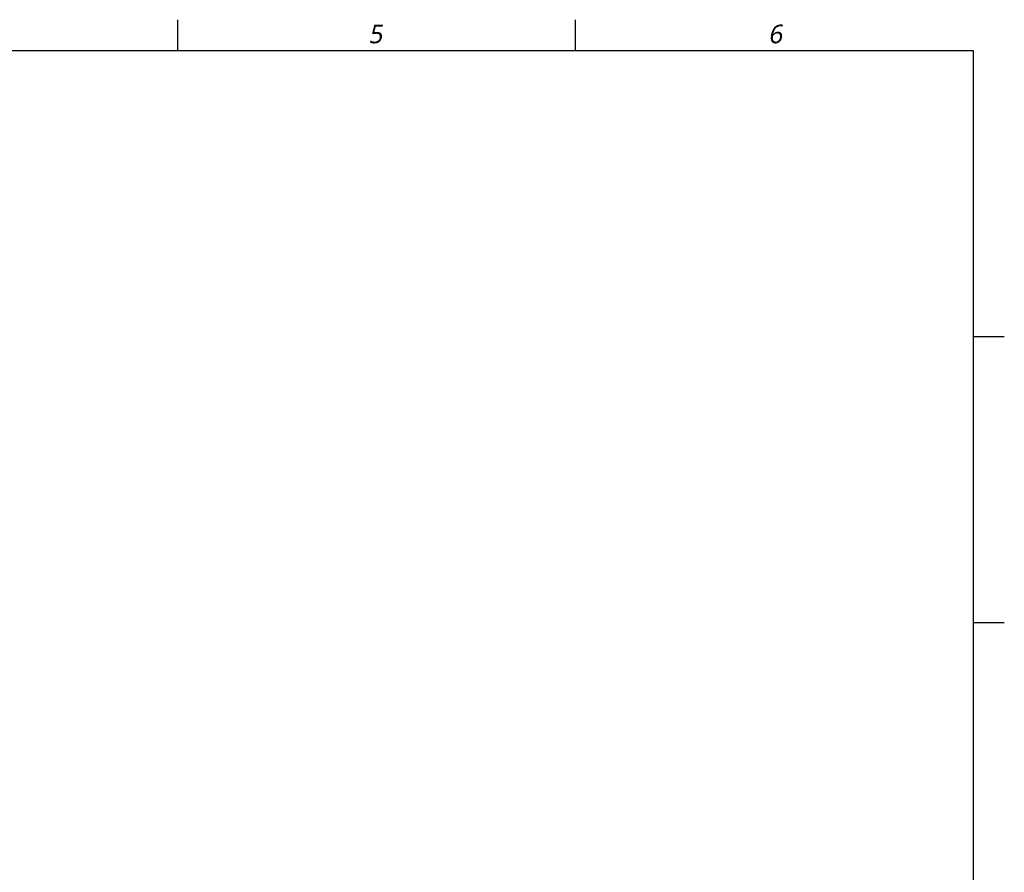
# Model space of a CAD drawing. Header units: millimetres. Extents: x 36 to 7524, y 76 to 5310.
# Tile 28 of 28: x 4611 to 7470, y 2779 to 5256. Entities that reach past the tile are written whole.
import ezdxf

# ---------------------------------------------------------------- set-up
doc = ezdxf.new("R2010")
doc.units = ezdxf.units.MM
doc.styles.add('TEXTSTYLE_2', font='malgun.ttf')

msp = doc.modelspace()

# ---------------------------------------------------------------- linework, layer by layer
at = {"color": 134}
for p, q in [((5070, 5166), (5070, 5256)), ((6225, 5166), (6225, 5256)), ((7470, 4335), (7380, 4335)), ((7470, 3504), (7380, 3504))]:
    msp.add_line(p, q, dxfattribs=at)
at = {"color": 7}
for p, q in [((450, 5166), (7380, 5166)), ((7380, 5166), (7380, 180))]:
    msp.add_line(p, q, dxfattribs=at)

# ---------------------------------------------------------------- texts
at = {"color": 134, "char_height": 54, "width": 62.1, "attachment_point": 1, "line_spacing_factor": 0.9, "style": 'TEXTSTYLE_2'}
for s, insert in [('\\Q10.0;5', (5623.595, 5241.436)), ('\\Q10.0;6', (6784.595, 5241.436))]:
    msp.add_mtext(s, dxfattribs=dict(at, insert=insert))

doc.saveas('drawing.dxf')
